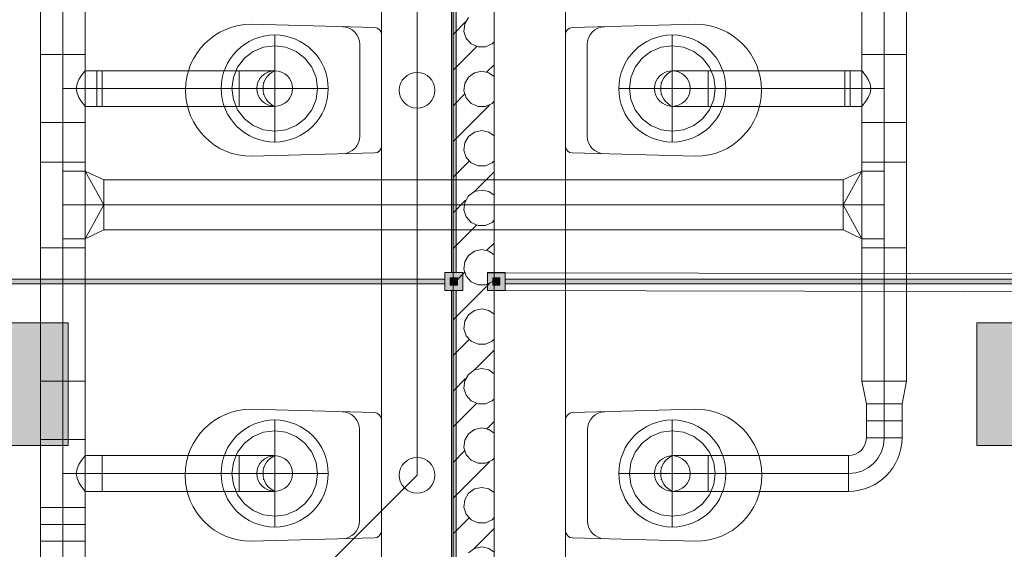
# Model space of a CAD drawing. Header units: metres. Extents: x -79 to 740, y -195 to 69.
# Tile 110 of 200: x 20.42 to 23.18, y 20.59 to 22.08. Entities that reach past the tile are written whole.
import ezdxf
from ezdxf.enums import TextEntityAlignment as Align

# ---------------------------------------------------------------- set-up
doc = ezdxf.new("R2010")
doc.units = ezdxf.units.M
doc.header["$MEASUREMENT"] = 0
doc.linetypes.add('STRICHPUNKT2', pattern=[12.7, 6.35, -3.175, 0, -3.175])
for name, color, linetype in [('70 Entwässerung_Schmutzwasser', 7, 'Continuous'), ('70 Lüftung', 7, 'Continuous'), ('Neubau_00 Schraffuren', 7, 'Continuous'), ('Neubau_10 Wand innen', 7, 'Continuous'), ('Neubau_50 Möblierung', 7, 'Continuous'), ('Neubau_50 Sanitäreinrichtung', 7, 'Continuous'), ('Neubau_80 Raum', 7, 'Continuous')]:
    doc.layers.add(name, color=color, linetype=linetype)
doc.styles.add('ERSTELLTER_STIL_1', font='ARIALN.TTF')
doc.styles.add('ERSTELLTER_STIL_3', font='arial.ttf')

# ---------------------------------------------------------------- blocks, each defined once
blk = doc.blocks.new('WC-Trennwand - freistehend - GSDE[3]_1', base_point=(19.8856, 20.3089))
at = {"layer": 'Neubau_50 Möblierung', "linetype": 'Continuous', "lineweight": 0, "true_color": 0xffffff}
for points in [[(21.6451, 21.3689), (21.6451, 22.3539), (21.6321, 22.3539), (21.6321, 21.3689)], [(21.6136, 21.3189), (21.6636, 21.3189), (21.6636, 21.3689), (21.6136, 21.3689)], [(19.9121, 21.3504), (19.9121, 21.3374), (21.6136, 21.3374), (21.6136, 21.3504)], [(21.6286, 21.3339), (21.6486, 21.3339), (21.6486, 21.3539), (21.6286, 21.3539)], [(21.6451, 20.3339), (21.6451, 21.3189), (21.6321, 21.3189), (21.6321, 20.3339)]]:
    blk.add_hatch(color=7, dxfattribs=at).paths.add_polyline_path(points)
at = {"layer": 'Neubau_50 Möblierung', "color": 8, "linetype": 'Continuous', "lineweight": 18, "flags": 128}
for points in [[(21.6451, 21.3689), (21.6451, 22.3539), (21.6321, 22.3539), (21.6321, 21.3689)], [(21.6136, 21.3189), (21.6136, 21.3689), (21.6636, 21.3689), (21.6636, 21.3189)], [(19.9121, 21.3504), (21.6136, 21.3504), (21.6136, 21.3374), (19.9121, 21.3374)], [(21.6286, 21.3339), (21.6286, 21.3539), (21.6486, 21.3539), (21.6486, 21.3339)], [(21.6451, 20.3339), (21.6451, 21.3189), (21.6321, 21.3189), (21.6321, 20.3339)]]:
    blk.add_lwpolyline(points, close=True, dxfattribs=at)
blk = doc.blocks.new('WC Mädchen_0.39b_46_1', base_point=(35.1695, -12.0819))
at = {"layer": 'Neubau_80 Raum', "linetype": 'Continuous', "lineweight": 0, "true_color": 0x272a1c}
blk.add_hatch(color=250, dxfattribs=at).paths.add_polyline_path([(23.1038, 20.8841), (25.5543, 20.8841), (25.5543, 21.2279), (23.1038, 21.2279)])
at = {"layer": 'Neubau_80 Raum', "color": 7, "linetype": 'Continuous', "lineweight": 9, "flags": 128}
blk.add_lwpolyline([(23.1038, 20.8841), (25.5543, 20.8841), (25.5543, 21.2279), (23.1038, 21.2279)], close=True, dxfattribs=at)
at = {"layer": 'Neubau_80 Raum', "color": 7, "lineweight": 9, "style": 'ERSTELLTER_STIL_3'}
blk.add_attdef('stApartmentId', text='', height=0.175, dxfattribs=at).set_placement((24.329, 21.0645), align=Align.MIDDLE_CENTER)
at = {"layer": 'Neubau_80 Raum', "color": 7, "lineweight": 9}
for tag, height, style, p in [('DUMMY_850', 0.2, 'ERSTELLTER_STIL_1', (36.3867, -10.5422)), ('ROOM_NAME', 0.2, 'ERSTELLTER_STIL_1', (34.0514, -10.6014)), ('ROOM_NUMBER', 0.175, 'ERSTELLTER_STIL_3', (34.2161, -11.1523)), ('measuredNetAreaCode', 0.175, 'ERSTELLTER_STIL_3', (34.2161, -11.6679)), ('perimeterCode', 0.175, 'ERSTELLTER_STIL_3', (34.2161, -12.0116)), ('ceilingHeightCode', 0.175, 'ERSTELLTER_STIL_3', (34.2161, -12.3554)), ('measuredAreaCode', 0.175, 'ERSTELLTER_STIL_3', (34.2161, -12.6991)), ('DUMMY_851', 0.175, 'ERSTELLTER_STIL_3', (35.4127, -12.6991)), ('DUMMY_852', 0.175, 'ERSTELLTER_STIL_3', (34.2161, -13.0429)), ('din277AreaCode', 0.175, 'ERSTELLTER_STIL_3', (35.3593, -13.0429)), ('DUMMY_853', 0.175, 'ERSTELLTER_STIL_3', (34.2161, -13.3866)), ('DUMMY_854', 0.175, 'ERSTELLTER_STIL_3', (35.0255, -13.3866))]:
    blk.add_attdef(tag, text='', height=height, dxfattribs=dict(at, style=style)).set_placement(p, align=Align.TOP_LEFT)
blk = doc.blocks.new('Wand WC 27_2')
at = {"layer": 'Neubau_50 Sanitäreinrichtung', "color": 7, "linetype": 'Continuous', "lineweight": 9}
blk.add_line((-0.1281, -0.0612), (0.1281, -0.0612), dxfattribs=at)
at = {"layer": 'Neubau_50 Sanitäreinrichtung', "color": 7, "linetype": 'Continuous', "lineweight": 9, "flags": 128}
blk.add_lwpolyline([(0.185, -0.365), (0.1757, -0.0196, 0.406228), (0.1559, 0), (-0.1559, 0, 0.406228), (-0.1757, -0.0196), (-0.185, -0.365, 1)], format="xyb", close=True, dxfattribs=at)
at = {"layer": 'Neubau_50 Sanitäreinrichtung', "color": 7, "linetype": 'Continuous', "lineweight": 9}
for centre, start, end in [((-0.1281, -0.1112), 89.9987, 178.4527), ((0.1281, -0.1112), 1.5473, 90.0013)]:
    blk.add_arc(centre, 0.05, start, end, dxfattribs=at)
blk = doc.blocks.new('WC Jungs_0.39a_57_1', base_point=(32.037, -12.0819))
at = {"layer": 'Neubau_80 Raum', "linetype": 'Continuous', "lineweight": 0, "true_color": 0x272a1c}
blk.add_hatch(color=250, dxfattribs=at).paths.add_polyline_path([(18.4545, 20.8841), (20.5581, 20.8841), (20.5581, 21.2279), (18.4545, 21.2279)])
at = {"layer": 'Neubau_80 Raum', "color": 7, "linetype": 'Continuous', "lineweight": 9, "flags": 128}
blk.add_lwpolyline([(18.4545, 20.8841), (20.5581, 20.8841), (20.5581, 21.2279), (18.4545, 21.2279)], close=True, dxfattribs=at)
at = {"layer": 'Neubau_80 Raum', "color": 7, "lineweight": 9, "style": 'ERSTELLTER_STIL_3'}
blk.add_attdef('stApartmentId', text='', height=0.175, dxfattribs=at).set_placement((19.5063, 21.0407), align=Align.MIDDLE_CENTER)
at = {"layer": 'Neubau_80 Raum', "color": 7, "lineweight": 9}
for tag, height, style, p in [('DUMMY_850', 0.2, 'ERSTELLTER_STIL_1', (33.5867, -10.5422)), ('ROOM_NAME', 0.2, 'ERSTELLTER_STIL_1', (31.2514, -10.6014)), ('ROOM_NUMBER', 0.175, 'ERSTELLTER_STIL_3', (31.4161, -11.1523)), ('measuredNetAreaCode', 0.175, 'ERSTELLTER_STIL_3', (31.4161, -11.6679)), ('perimeterCode', 0.175, 'ERSTELLTER_STIL_3', (31.4161, -12.0116)), ('ceilingHeightCode', 0.175, 'ERSTELLTER_STIL_3', (31.4161, -12.3554)), ('measuredAreaCode', 0.175, 'ERSTELLTER_STIL_3', (31.4161, -12.6991)), ('DUMMY_851_0', 0.175, 'ERSTELLTER_STIL_3', (33.3469, -12.6991)), ('DUMMY_852', 0.175, 'ERSTELLTER_STIL_3', (31.4161, -13.0429)), ('DUMMY_851_1', 0.175, 'ERSTELLTER_STIL_3', (33.3469, -13.0429)), ('DUMMY_853', 0.175, 'ERSTELLTER_STIL_3', (31.4161, -13.3866)), ('DUMMY_851_2', 0.175, 'ERSTELLTER_STIL_3', (33.3469, -13.3866))]:
    blk.add_attdef(tag, text='', height=height, dxfattribs=dict(at, style=style)).set_placement(p, align=Align.TOP_LEFT)
blk = doc.blocks.new('*X630')
at = {"layer": 'Neubau_10 Wand innen', "color": 8, "linetype": 'Continuous', "lineweight": 9}
for p, q in [((21.6795, 22.0835), (21.6691, 22.0655)), ((21.6363, 22.0363), (21.6715, 22.0715)), ((21.6691, 22.0655), (21.6669, 22.0448)), ((21.6669, 22.0448), (21.6734, 22.025)), ((21.6734, 22.025), (21.6873, 22.0095)), ((21.6363, 21.9363), (21.7, 22)), ((21.6873, 22.0095), (21.7063, 22.0011)), ((21.7, 22), (21.7022, 22.0022)), ((21.7063, 22.0011), (21.7271, 22.0011)), ((21.7271, 22.0011), (21.7461, 22.0095)), ((21.7461, 22.0095), (21.7513, 22.0153)), ((21.7312, 21.9312), (21.7513, 21.9513)), ((21.6795, 21.9168), (21.6691, 21.8988)), ((21.6963, 21.929), (21.6795, 21.9168)), ((21.7167, 21.9333), (21.6963, 21.929)), ((21.737, 21.929), (21.7167, 21.9333)), ((21.7513, 21.9187), (21.737, 21.929)), ((21.6691, 21.8988), (21.6669, 21.8781)), ((21.6363, 21.8363), (21.6688, 21.8688)), ((21.6669, 21.8781), (21.6734, 21.8583)), ((21.6734, 21.8583), (21.6873, 21.8429)), ((21.6363, 21.7363), (21.7382, 21.8382)), ((21.6873, 21.8429), (21.7063, 21.8344)), ((21.7063, 21.8344), (21.7271, 21.8344)), ((21.7271, 21.8344), (21.7461, 21.8429)), ((21.7461, 21.8429), (21.7513, 21.8487)), ((21.6795, 21.7501), (21.6691, 21.7321)), ((21.6963, 21.7623), (21.6795, 21.7501)), ((21.7167, 21.7667), (21.6963, 21.7623)), ((21.737, 21.7623), (21.7167, 21.7667)), ((21.7513, 21.752), (21.737, 21.7623)), ((21.6691, 21.7321), (21.6669, 21.7114)), ((21.6669, 21.7114), (21.6734, 21.6917)), ((21.6734, 21.6917), (21.6873, 21.6762)), ((21.6363, 21.6363), (21.6813, 21.6813)), ((21.6873, 21.6762), (21.7063, 21.6678)), ((21.7063, 21.6678), (21.7271, 21.6678)), ((21.7271, 21.6678), (21.7461, 21.6762)), ((21.7461, 21.6762), (21.7513, 21.682)), ((21.6951, 21.5951), (21.7513, 21.6513)), ((21.6795, 21.5835), (21.6691, 21.5655)), ((21.6963, 21.5957), (21.6795, 21.5835)), ((21.7167, 21.6), (21.6963, 21.5957)), ((21.737, 21.5957), (21.7167, 21.6)), ((21.7513, 21.5853), (21.737, 21.5957)), ((21.6363, 21.5363), (21.6715, 21.5715)), ((21.6691, 21.5655), (21.6669, 21.5448)), ((21.6669, 21.5448), (21.6734, 21.525)), ((21.6734, 21.525), (21.6873, 21.5095)), ((21.6363, 21.4363), (21.7, 21.5)), ((21.6873, 21.5095), (21.7063, 21.5011)), ((21.7, 21.5), (21.7022, 21.5022)), ((21.7063, 21.5011), (21.7271, 21.5011)), ((21.7271, 21.5011), (21.7461, 21.5095)), ((21.7461, 21.5095), (21.7513, 21.5153)), ((21.7312, 21.4312), (21.7513, 21.4513)), ((21.6795, 21.4168), (21.6691, 21.3988)), ((21.6963, 21.429), (21.6795, 21.4168)), ((21.7167, 21.4333), (21.6963, 21.429)), ((21.737, 21.429), (21.7167, 21.4333)), ((21.7513, 21.4187), (21.737, 21.429)), ((21.6691, 21.3988), (21.6669, 21.3781)), ((21.6363, 21.3363), (21.6688, 21.3688)), ((21.6669, 21.3781), (21.6734, 21.3583)), ((21.6734, 21.3583), (21.6873, 21.3429)), ((21.6363, 21.2363), (21.7382, 21.3382)), ((21.6873, 21.3429), (21.7063, 21.3344)), ((21.7063, 21.3344), (21.7271, 21.3344)), ((21.7271, 21.3344), (21.7461, 21.3429)), ((21.7461, 21.3429), (21.7513, 21.3487)), ((21.6795, 21.2501), (21.6691, 21.2321)), ((21.6963, 21.2623), (21.6795, 21.2501)), ((21.7167, 21.2667), (21.6963, 21.2623)), ((21.737, 21.2623), (21.7167, 21.2667)), ((21.7513, 21.252), (21.737, 21.2623)), ((21.6691, 21.2321), (21.6669, 21.2114)), ((21.6669, 21.2114), (21.6734, 21.1917)), ((21.6363, 21.1363), (21.6813, 21.1813)), ((21.6734, 21.1917), (21.6873, 21.1762)), ((21.6873, 21.1762), (21.7063, 21.1678)), ((21.7063, 21.1678), (21.7271, 21.1678)), ((21.7271, 21.1678), (21.7461, 21.1762)), ((21.7461, 21.1762), (21.7513, 21.182)), ((21.6951, 21.0951), (21.7513, 21.1513)), ((21.6795, 21.0835), (21.6691, 21.0655)), ((21.6963, 21.0957), (21.6795, 21.0835)), ((21.7167, 21.1), (21.6963, 21.0957)), ((21.737, 21.0957), (21.7167, 21.1)), ((21.7513, 21.0853), (21.737, 21.0957)), ((21.6363, 21.0363), (21.6715, 21.0715)), ((21.6691, 21.0655), (21.6669, 21.0448)), ((21.6669, 21.0448), (21.6734, 21.025)), ((21.6363, 20.9363), (21.7, 21)), ((21.6734, 21.025), (21.6873, 21.0095)), ((21.6873, 21.0095), (21.7063, 21.0011)), ((21.7, 21), (21.7022, 21.0022)), ((21.7063, 21.0011), (21.7271, 21.0011)), ((21.7271, 21.0011), (21.7461, 21.0095)), ((21.7461, 21.0095), (21.7513, 21.0153)), ((21.7312, 20.9312), (21.7513, 20.9513)), ((21.6795, 20.9168), (21.6691, 20.8988)), ((21.6963, 20.929), (21.6795, 20.9168)), ((21.7167, 20.9333), (21.6963, 20.929)), ((21.737, 20.929), (21.7167, 20.9333)), ((21.7513, 20.9187), (21.737, 20.929)), ((21.6691, 20.8988), (21.6669, 20.8781)), ((21.6363, 20.8363), (21.6688, 20.8688)), ((21.6669, 20.8781), (21.6734, 20.8583)), ((21.6363, 20.7363), (21.7382, 20.8382)), ((21.6734, 20.8583), (21.6873, 20.8429)), ((21.6873, 20.8429), (21.7063, 20.8344)), ((21.7063, 20.8344), (21.7271, 20.8344)), ((21.7271, 20.8344), (21.7461, 20.8429)), ((21.7461, 20.8429), (21.7513, 20.8487)), ((21.6963, 20.7623), (21.6795, 20.7501)), ((21.7167, 20.7667), (21.6963, 20.7623)), ((21.737, 20.7623), (21.7167, 20.7667)), ((21.7513, 20.752), (21.737, 20.7623)), ((21.6691, 20.7321), (21.6669, 20.7114)), ((21.6795, 20.7501), (21.6691, 20.7321)), ((21.6669, 20.7114), (21.6734, 20.6917)), ((21.6363, 20.6363), (21.6813, 20.6813)), ((21.6734, 20.6917), (21.6873, 20.6762)), ((21.6873, 20.6762), (21.7063, 20.6678)), ((21.7063, 20.6678), (21.7271, 20.6678)), ((21.7271, 20.6678), (21.7461, 20.6762)), ((21.7461, 20.6762), (21.7513, 20.682)), ((21.6951, 20.5951), (21.7513, 20.6513)), ((21.6963, 20.5957), (21.6795, 20.5835)), ((21.7167, 20.6), (21.6963, 20.5957)), ((21.737, 20.5957), (21.7167, 20.6)), ((21.7513, 20.5853), (21.737, 20.5957))]:
    blk.add_line(p, q, dxfattribs=at)
blk = doc.blocks.new('WC-Trennwand - Nische - GSDE[275]_1', base_point=(23.5106, 20.3089))
at = {"layer": 'Neubau_50 Möblierung', "linetype": 'Continuous', "lineweight": 0, "true_color": 0xffffff}
for points in [[(21.7826, 21.3189), (21.7826, 21.3689), (21.7326, 21.3689), (21.7326, 21.3189)], [(21.7676, 21.3339), (21.7676, 21.3539), (21.7476, 21.3539), (21.7476, 21.3339)], [(23.4841, 21.3504), (21.7826, 21.3504), (21.7826, 21.3374), (23.4841, 21.3374)]]:
    blk.add_hatch(color=7, dxfattribs=at).paths.add_polyline_path(points)
at = {"layer": 'Neubau_50 Möblierung', "color": 8, "linetype": 'Continuous', "lineweight": 18, "flags": 128}
for points in [[(21.7826, 21.3189), (21.7826, 21.3689), (21.7326, 21.3689), (21.7326, 21.3189)], [(21.7676, 21.3339), (21.7676, 21.3539), (21.7476, 21.3539), (21.7476, 21.3339)], [(23.4841, 21.3504), (21.7826, 21.3504), (21.7826, 21.3374), (23.4841, 21.3374)]]:
    blk.add_lwpolyline(points, close=True, dxfattribs=at)

msp = doc.modelspace()

# ---------------------------------------------------------------- linework, layer by layer
at = {"layer": '70 Entwässerung_Schmutzwasser', "color": 34, "linetype": 'Continuous', "lineweight": 18, "true_color": 0xa85100}
for p, q in [((21.5355, 20.8006), (21.5355, 24.3227)), ((20.9371, 20.2022), (21.5355, 20.8006))]:
    msp.add_line(p, q, dxfattribs=at)
for centre in [(21.5355, 21.8796), (21.5355, 20.8006)]:
    msp.add_circle(centre, 0.05, dxfattribs=at)
at = {"layer": '70 Lüftung', "color": 2, "linetype": 'Continuous', "lineweight": 18}
for p, q in [((20.4804, 22.8216), (20.4804, 21.9796)), ((20.6054, 21.9796), (20.6054, 22.8216)), ((22.7821, 22.4275), (22.7821, 21.9796)), ((22.9071, 21.9796), (22.9071, 22.4275)), ((20.4804, 21.9796), (20.4804, 21.7896)), ((20.517, 21.9796), (20.4804, 21.9796)), ((20.4804, 21.9796), (20.517, 21.9796)), ((20.5688, 21.9796), (20.517, 21.9796)), ((20.517, 21.9796), (20.5688, 21.9796)), ((20.6054, 21.9796), (20.5688, 21.9796)), ((20.5688, 21.9796), (20.6054, 21.9796)), ((20.6054, 21.7896), (20.6054, 21.9796)), ((22.7821, 21.9796), (22.7821, 21.7896)), ((22.8187, 21.9796), (22.7821, 21.9796)), ((22.8187, 21.9796), (22.7821, 21.9796)), ((22.8705, 21.9796), (22.8187, 21.9796)), ((22.8705, 21.9796), (22.8187, 21.9796)), ((22.9071, 21.9796), (22.8705, 21.9796)), ((22.9071, 21.9796), (22.8705, 21.9796)), ((22.9071, 21.7896), (22.9071, 21.9796)), ((20.5826, 21.8975), (20.588, 21.9096)), ((20.588, 21.9096), (20.5944, 21.9199)), ((20.5944, 21.9199), (20.6002, 21.9279)), ((20.6002, 21.9279), (20.604, 21.9329)), ((20.604, 21.9329), (20.6054, 21.9346)), ((20.6054, 21.9346), (20.6529, 21.9346)), ((21.0366, 21.9346), (20.6379, 21.9346)), ((20.6379, 21.9346), (20.6379, 21.9053)), ((20.6529, 21.9329), (20.6529, 21.9346)), ((20.6529, 21.9279), (20.6529, 21.9329)), ((20.6529, 21.9199), (20.6529, 21.9279)), ((20.6529, 21.9096), (20.6529, 21.9199)), ((20.6529, 21.8975), (20.6529, 21.9096)), ((21.0366, 21.8346), (21.0366, 21.9346)), ((21.0366, 21.9346), (21.0625, 21.9346)), ((21.0366, 21.9346), (21.0366, 21.9053)), ((21.0625, 21.9346), (21.0866, 21.9346)), ((21.0866, 21.9346), (21.1073, 21.9346)), ((21.1073, 21.9346), (21.1232, 21.9346)), ((21.1232, 21.9346), (21.1332, 21.9346)), ((21.1332, 21.9346), (21.1366, 21.9346)), ((22.2543, 21.9346), (22.2509, 21.9346)), ((22.2643, 21.9346), (22.2543, 21.9346)), ((22.2802, 21.9346), (22.2643, 21.9346)), ((22.3009, 21.9346), (22.2802, 21.9346)), ((22.325, 21.9346), (22.3009, 21.9346)), ((22.3509, 21.9346), (22.325, 21.9346)), ((22.3509, 21.8346), (22.3509, 21.9346)), ((22.7496, 21.9346), (22.3509, 21.9346)), ((22.3509, 21.9053), (22.3509, 21.9346)), ((22.7346, 21.9329), (22.7346, 21.9346)), ((22.7346, 21.9346), (22.7821, 21.9346)), ((22.7346, 21.9279), (22.7346, 21.9329)), ((22.7346, 21.9199), (22.7346, 21.9279)), ((22.7346, 21.9096), (22.7346, 21.9199)), ((22.7346, 21.8975), (22.7346, 21.9096)), ((22.7496, 21.9053), (22.7496, 21.9346)), ((22.7835, 21.9329), (22.7821, 21.9346)), ((22.7873, 21.9279), (22.7835, 21.9329)), ((22.7931, 21.9199), (22.7873, 21.9279)), ((22.7996, 21.9096), (22.7931, 21.9199)), ((22.805, 21.8975), (22.7996, 21.9096)), ((20.5804, 21.8846), (20.5826, 21.8975)), ((20.5826, 21.8716), (20.5804, 21.8846)), ((20.6379, 21.9053), (20.6379, 21.8639)), ((20.6529, 21.8846), (20.6529, 21.8975)), ((20.6529, 21.8716), (20.6529, 21.8846)), ((21.0366, 21.9053), (21.0366, 21.8639)), ((21.1045, 21.9012), (21.1067, 21.9012)), ((22.2188, 21.9012), (22.221, 21.9012)), ((22.3509, 21.8639), (22.3509, 21.9053)), ((22.7346, 21.8846), (22.7346, 21.8975)), ((22.7346, 21.8716), (22.7346, 21.8846)), ((22.7496, 21.8639), (22.7496, 21.9053)), ((22.8071, 21.8846), (22.805, 21.8975)), ((22.805, 21.8716), (22.8071, 21.8846)), ((20.588, 21.8596), (20.5826, 21.8716)), ((20.5944, 21.8492), (20.588, 21.8596)), ((20.6379, 21.8639), (20.6379, 21.8346)), ((20.6529, 21.8596), (20.6529, 21.8716)), ((20.6529, 21.8492), (20.6529, 21.8596)), ((21.0366, 21.8639), (21.0366, 21.8346)), ((21.1045, 21.8679), (21.1067, 21.8679)), ((22.2188, 21.8679), (22.221, 21.8679)), ((22.3509, 21.8346), (22.3509, 21.8639)), ((22.7346, 21.8596), (22.7346, 21.8716)), ((22.7346, 21.8492), (22.7346, 21.8596)), ((22.7496, 21.8346), (22.7496, 21.8639)), ((22.7931, 21.8492), (22.7996, 21.8596)), ((22.7996, 21.8596), (22.805, 21.8716)), ((20.6002, 21.8413), (20.5944, 21.8492)), ((20.604, 21.8363), (20.6002, 21.8413)), ((20.6054, 21.8346), (20.604, 21.8363)), ((20.6054, 21.8346), (20.6529, 21.8346)), ((20.6379, 21.8346), (21.0366, 21.8346)), ((20.6529, 21.8413), (20.6529, 21.8492)), ((20.6529, 21.8363), (20.6529, 21.8413)), ((20.6529, 21.8346), (20.6529, 21.8363)), ((21.0366, 21.8346), (21.0625, 21.8346)), ((21.0625, 21.8346), (21.0866, 21.8346)), ((21.0866, 21.8346), (21.1073, 21.8346)), ((21.1073, 21.8346), (21.1232, 21.8346)), ((21.1232, 21.8346), (21.1332, 21.8346)), ((21.1332, 21.8346), (21.1366, 21.8346)), ((22.2543, 21.8346), (22.2509, 21.8346)), ((22.2643, 21.8346), (22.2543, 21.8346)), ((22.2802, 21.8346), (22.2643, 21.8346)), ((22.3009, 21.8346), (22.2802, 21.8346)), ((22.325, 21.8346), (22.3009, 21.8346)), ((22.3509, 21.8346), (22.325, 21.8346)), ((22.3509, 21.8346), (22.7496, 21.8346)), ((22.7346, 21.8413), (22.7346, 21.8492)), ((22.7346, 21.8363), (22.7346, 21.8413)), ((22.7346, 21.8346), (22.7346, 21.8363)), ((22.7346, 21.8346), (22.7821, 21.8346)), ((22.7821, 21.8346), (22.7835, 21.8363)), ((22.7835, 21.8363), (22.7873, 21.8413)), ((22.7873, 21.8413), (22.7931, 21.8492)), ((20.517, 21.7896), (20.4804, 21.7896)), ((20.4804, 21.7896), (20.4804, 21.6782)), ((20.517, 21.7896), (20.4804, 21.7896)), ((20.5688, 21.7896), (20.517, 21.7896)), ((20.5688, 21.7896), (20.517, 21.7896)), ((20.6054, 21.7896), (20.5688, 21.7896)), ((20.6054, 21.7896), (20.5688, 21.7896)), ((20.6054, 21.6782), (20.6054, 21.7896)), ((22.8187, 21.7896), (22.7821, 21.7896)), ((22.7821, 21.7896), (22.7821, 21.6782)), ((22.8187, 21.7896), (22.7821, 21.7896)), ((22.8705, 21.7896), (22.8187, 21.7896)), ((22.8705, 21.7896), (22.8187, 21.7896)), ((22.9071, 21.7896), (22.8705, 21.7896)), ((22.9071, 21.7896), (22.8705, 21.7896)), ((22.9071, 21.6782), (22.9071, 21.7896)), ((20.4804, 21.6782), (20.4804, 21.4382)), ((20.517, 21.6782), (20.4804, 21.6782)), ((20.517, 21.6782), (20.4804, 21.6782)), ((20.5688, 21.6782), (20.517, 21.6782)), ((20.5688, 21.6782), (20.517, 21.6782)), ((20.6054, 21.6782), (20.5688, 21.6782)), ((20.6054, 21.6782), (20.5688, 21.6782)), ((20.6054, 21.4382), (20.6054, 21.6782)), ((22.7821, 21.6782), (22.7821, 21.4382)), ((22.8187, 21.6782), (22.7821, 21.6782)), ((22.8187, 21.6782), (22.7821, 21.6782)), ((22.8705, 21.6782), (22.8187, 21.6782)), ((22.8705, 21.6782), (22.8187, 21.6782)), ((22.9071, 21.6782), (22.8705, 21.6782)), ((22.9071, 21.6782), (22.8705, 21.6782)), ((22.9071, 21.4382), (22.9071, 21.6782)), ((20.5429, 21.6532), (20.5429, 21.4632)), ((20.5429, 21.6532), (20.6054, 21.6532)), ((20.5429, 21.6532), (20.5591, 21.6532)), ((20.5591, 21.6532), (20.5741, 21.6532)), ((20.5741, 21.6532), (20.5871, 21.6532)), ((20.5871, 21.6532), (20.597, 21.6532)), ((20.597, 21.6532), (20.6033, 21.6532)), ((20.6033, 21.6532), (20.6054, 21.6532)), ((20.6579, 21.6282), (20.6054, 21.6532)), ((20.6579, 21.5582), (20.6054, 21.6532)), ((20.6054, 21.6532), (20.6054, 21.4632)), ((22.7296, 21.6282), (22.7821, 21.6532)), ((22.7296, 21.5582), (22.7821, 21.6532)), ((22.7821, 21.6532), (22.7821, 21.4632)), ((22.8446, 21.6532), (22.7821, 21.6532)), ((22.7843, 21.6532), (22.7821, 21.6532)), ((22.7905, 21.6532), (22.7843, 21.6532)), ((22.8004, 21.6532), (22.7905, 21.6532)), ((22.8134, 21.6532), (22.8004, 21.6532)), ((22.8285, 21.6532), (22.8134, 21.6532)), ((22.8446, 21.6532), (22.8285, 21.6532)), ((22.8446, 21.6532), (22.8446, 21.4632)), ((20.6579, 21.6188), (20.6579, 21.6282)), ((22.7296, 21.6282), (20.6579, 21.6282)), ((20.6579, 21.6282), (20.6579, 21.5872)), ((20.6579, 21.6188), (20.6579, 21.5932)), ((22.7296, 21.6188), (22.7296, 21.6282)), ((22.7296, 21.6282), (22.7296, 21.5872)), ((22.7296, 21.6188), (22.7296, 21.5932)), ((20.6579, 21.5932), (20.6579, 21.5582)), ((20.6579, 21.5872), (20.6579, 21.5292)), ((22.7296, 21.5932), (22.7296, 21.5582)), ((22.7296, 21.5872), (22.7296, 21.5292)), ((20.6579, 21.5582), (20.6054, 21.4632)), ((20.6579, 21.5582), (20.6579, 21.5232)), ((22.7296, 21.5582), (22.7821, 21.4632)), ((22.7296, 21.5582), (22.7296, 21.5232)), ((20.6579, 21.5292), (20.6579, 21.4882)), ((20.6579, 21.5232), (20.6579, 21.4976)), ((22.7296, 21.5292), (22.7296, 21.4882)), ((22.7296, 21.5232), (22.7296, 21.4976)), ((20.6579, 21.4976), (20.6579, 21.4882)), ((22.7296, 21.4976), (22.7296, 21.4882)), ((20.6579, 21.4882), (20.6054, 21.4632)), ((20.6579, 21.4882), (22.7296, 21.4882)), ((22.7296, 21.4882), (22.7821, 21.4632)), ((20.5429, 21.4632), (20.6054, 21.4632)), ((20.5429, 21.4632), (20.5591, 21.4632)), ((20.5591, 21.4632), (20.5741, 21.4632)), ((20.5741, 21.4632), (20.5871, 21.4632)), ((20.5871, 21.4632), (20.597, 21.4632)), ((20.597, 21.4632), (20.6033, 21.4632)), ((20.6033, 21.4632), (20.6054, 21.4632)), ((22.8446, 21.4632), (22.7821, 21.4632)), ((22.7843, 21.4632), (22.7821, 21.4632)), ((22.7905, 21.4632), (22.7843, 21.4632)), ((22.8004, 21.4632), (22.7905, 21.4632)), ((22.8134, 21.4632), (22.8004, 21.4632)), ((22.8285, 21.4632), (22.8134, 21.4632)), ((22.8446, 21.4632), (22.8285, 21.4632)), ((20.517, 21.4382), (20.4804, 21.4382)), ((20.4804, 21.4382), (20.4804, 21.0646)), ((20.517, 21.4382), (20.4804, 21.4382)), ((20.5688, 21.4382), (20.517, 21.4382)), ((20.5688, 21.4382), (20.517, 21.4382)), ((20.6054, 21.4382), (20.5688, 21.4382)), ((20.6054, 21.4382), (20.5688, 21.4382)), ((20.6054, 21.0646), (20.6054, 21.4382)), ((22.8187, 21.4382), (22.7821, 21.4382)), ((22.7821, 21.4382), (22.7821, 21.0646)), ((22.8187, 21.4382), (22.7821, 21.4382)), ((22.8705, 21.4382), (22.8187, 21.4382)), ((22.8705, 21.4382), (22.8187, 21.4382)), ((22.9071, 21.4382), (22.8705, 21.4382)), ((22.9071, 21.4382), (22.8705, 21.4382)), ((22.9071, 21.0646), (22.9071, 21.4382)), ((20.4804, 21.0646), (20.4804, 20.9006)), ((20.517, 21.0646), (20.4804, 21.0646)), ((20.517, 21.0646), (20.4804, 21.0646)), ((20.5688, 21.0646), (20.517, 21.0646)), ((20.5688, 21.0646), (20.517, 21.0646)), ((20.6054, 21.0646), (20.5688, 21.0646)), ((20.6054, 21.0646), (20.5688, 21.0646)), ((20.6054, 20.9006), (20.6054, 21.0646)), ((22.7821, 21.0646), (22.9071, 21.0646)), ((22.7946, 21.0006), (22.7821, 21.0646)), ((22.8187, 21.0646), (22.7821, 21.0646)), ((22.8705, 21.0646), (22.8187, 21.0646)), ((22.9071, 21.0646), (22.8705, 21.0646)), ((22.8946, 21.0006), (22.9071, 21.0646)), ((22.7946, 21.0006), (22.7946, 20.9056)), ((22.7946, 21.0006), (22.8239, 21.0006)), ((22.7946, 21.0006), (22.8946, 21.0006)), ((22.8239, 21.0006), (22.8653, 21.0006)), ((22.8653, 21.0006), (22.8946, 21.0006)), ((22.8946, 20.9056), (22.8946, 21.0006)), ((22.8946, 20.9531), (22.7946, 20.9531)), ((20.4804, 20.9006), (20.4804, 20.7106)), ((20.4804, 20.9006), (20.517, 20.9006)), ((20.517, 20.9006), (20.4804, 20.9006)), ((20.517, 20.9006), (20.5688, 20.9006)), ((20.5688, 20.9006), (20.517, 20.9006)), ((20.5688, 20.9006), (20.6054, 20.9006)), ((20.6054, 20.9006), (20.5688, 20.9006)), ((20.6054, 20.7106), (20.6054, 20.9006)), ((22.7946, 20.9056), (22.8946, 20.9056)), ((22.7946, 20.9056), (22.8239, 20.9056)), ((22.8239, 20.9056), (22.8653, 20.9056)), ((22.8653, 20.9056), (22.8946, 20.9056)), ((20.5944, 20.841), (20.588, 20.8306)), ((20.6002, 20.8489), (20.5944, 20.841)), ((20.604, 20.8539), (20.6002, 20.8489)), ((20.6054, 20.8556), (20.604, 20.8539)), ((20.6054, 20.8556), (20.6529, 20.8556)), ((20.6529, 20.8556), (20.6529, 20.8539)), ((21.0366, 20.8556), (20.6529, 20.8556)), ((20.6529, 20.8556), (20.6529, 20.8263)), ((20.6529, 20.8539), (20.6529, 20.8489)), ((20.6529, 20.8489), (20.6529, 20.841)), ((20.6529, 20.841), (20.6529, 20.8306)), ((21.0366, 20.7556), (21.0366, 20.8556)), ((21.0366, 20.8556), (21.0625, 20.8556)), ((21.0366, 20.8556), (21.0366, 20.8263)), ((21.0625, 20.8556), (21.0866, 20.8556)), ((21.0866, 20.8556), (21.1073, 20.8556)), ((21.1073, 20.8556), (21.1232, 20.8556)), ((21.1232, 20.8556), (21.1332, 20.8556)), ((21.1332, 20.8556), (21.1366, 20.8556)), ((22.2543, 20.8556), (22.2509, 20.8556)), ((22.2643, 20.8556), (22.2543, 20.8556)), ((22.2802, 20.8556), (22.2643, 20.8556)), ((22.3009, 20.8556), (22.2802, 20.8556)), ((22.325, 20.8556), (22.3009, 20.8556)), ((22.3509, 20.8556), (22.325, 20.8556)), ((22.3509, 20.7556), (22.3509, 20.8556)), ((22.7446, 20.8556), (22.3509, 20.8556)), ((22.3509, 20.8556), (22.3509, 20.8263)), ((22.7446, 20.8556), (22.7446, 20.7556)), ((22.7446, 20.8556), (22.7446, 20.8263)), ((20.5826, 20.8186), (20.5804, 20.8056)), ((20.5804, 20.8056), (20.5826, 20.7927)), ((20.588, 20.8306), (20.5826, 20.8186)), ((20.6529, 20.8306), (20.6529, 20.8186)), ((20.6529, 20.8263), (20.6529, 20.7849)), ((20.6529, 20.8186), (20.6529, 20.8056)), ((20.6529, 20.8056), (20.6529, 20.7927)), ((21.0366, 20.8263), (21.0366, 20.7849)), ((21.1045, 20.8223), (21.1067, 20.8223)), ((22.2188, 20.8223), (22.221, 20.8223)), ((22.3509, 20.8263), (22.3509, 20.7849)), ((22.7446, 20.8263), (22.7446, 20.7849)), ((20.5826, 20.7927), (20.588, 20.7806)), ((20.588, 20.7806), (20.5944, 20.7703)), ((20.6529, 20.7927), (20.6529, 20.7806)), ((20.6529, 20.7849), (20.6529, 20.7556)), ((20.6529, 20.7806), (20.6529, 20.7703)), ((21.0366, 20.7849), (21.0366, 20.7556)), ((21.1045, 20.789), (21.1067, 20.789)), ((22.2188, 20.789), (22.221, 20.789)), ((22.3509, 20.7849), (22.3509, 20.7556)), ((22.7446, 20.7849), (22.7446, 20.7556)), ((20.5944, 20.7703), (20.6002, 20.7623)), ((20.6002, 20.7623), (20.604, 20.7573)), ((20.604, 20.7573), (20.6054, 20.7556)), ((20.6054, 20.7556), (20.6529, 20.7556)), ((20.6529, 20.7703), (20.6529, 20.7623)), ((20.6529, 20.7623), (20.6529, 20.7573)), ((20.6529, 20.7573), (20.6529, 20.7556)), ((20.6529, 20.7556), (21.0366, 20.7556)), ((21.0366, 20.7556), (21.0625, 20.7556)), ((21.0625, 20.7556), (21.0866, 20.7556)), ((21.0866, 20.7556), (21.1073, 20.7556)), ((21.1073, 20.7556), (21.1232, 20.7556)), ((21.1232, 20.7556), (21.1332, 20.7556)), ((21.1332, 20.7556), (21.1366, 20.7556)), ((22.2543, 20.7556), (22.2509, 20.7556)), ((22.2643, 20.7556), (22.2543, 20.7556)), ((22.2802, 20.7556), (22.2643, 20.7556)), ((22.3009, 20.7556), (22.2802, 20.7556)), ((22.325, 20.7556), (22.3009, 20.7556)), ((22.3509, 20.7556), (22.325, 20.7556)), ((22.3509, 20.7556), (22.7446, 20.7556)), ((20.4804, 20.7106), (20.517, 20.7106)), ((20.4804, 20.7106), (20.4804, 20.6156)), ((20.517, 20.7106), (20.4804, 20.7106)), ((20.517, 20.7106), (20.5688, 20.7106)), ((20.5688, 20.7106), (20.517, 20.7106)), ((20.5688, 20.7106), (20.6054, 20.7106)), ((20.6054, 20.7106), (20.5688, 20.7106)), ((20.6054, 20.6156), (20.6054, 20.7106)), ((20.6054, 20.6631), (20.4804, 20.6631)), ((20.4804, 20.6156), (20.4804, 20.4006)), ((20.517, 20.6156), (20.4804, 20.6156)), ((20.517, 20.6156), (20.4804, 20.6156)), ((20.5688, 20.6156), (20.517, 20.6156)), ((20.5688, 20.6156), (20.517, 20.6156)), ((20.6054, 20.6156), (20.5688, 20.6156)), ((20.6054, 20.6156), (20.5688, 20.6156)), ((20.6054, 20.4006), (20.6054, 20.6156))]:
    msp.add_line(p, q, dxfattribs=at)
at = {"layer": '70 Lüftung', "color": 2, "linetype": 'STRICHPUNKT2', "lineweight": 18}
for p, q in [((20.5429, 22.8216), (20.5429, 21.9796)), ((22.8446, 21.9796), (22.8446, 22.4275)), ((20.5429, 21.9796), (20.5429, 21.7896)), ((22.8446, 21.9796), (22.8446, 21.7896)), ((20.5429, 21.8846), (20.6529, 21.8846)), ((21.0366, 21.8846), (20.6379, 21.8846)), ((21.0366, 21.8846), (21.1366, 21.8846)), ((22.3509, 21.8846), (22.2509, 21.8846)), ((22.3509, 21.8846), (22.7496, 21.8846)), ((22.8446, 21.8846), (22.7346, 21.8846)), ((20.5429, 21.6782), (20.5429, 21.7896)), ((22.8446, 21.6782), (22.8446, 21.7896)), ((20.5429, 21.6782), (20.5429, 21.4382)), ((22.8446, 21.6782), (22.8446, 21.4382)), ((20.5429, 21.5582), (20.6579, 21.5582)), ((22.7296, 21.5582), (20.6579, 21.5582)), ((22.8446, 21.5582), (22.7296, 21.5582)), ((20.5429, 21.0646), (20.5429, 21.4382)), ((22.8446, 21.0646), (22.8446, 21.4382)), ((20.5429, 20.9006), (20.5429, 21.0646)), ((22.8446, 21.0006), (22.8446, 21.0646)), ((22.8446, 20.9056), (22.8446, 21.0006)), ((20.5429, 20.7106), (20.5429, 20.9006)), ((20.5429, 20.8056), (20.6529, 20.8056)), ((21.0366, 20.8056), (20.6529, 20.8056)), ((21.0366, 20.8056), (21.1366, 20.8056)), ((22.3509, 20.8056), (22.2509, 20.8056)), ((22.7446, 20.8056), (22.3509, 20.8056)), ((20.5429, 20.7106), (20.5429, 20.6156)), ((20.5429, 20.6156), (20.5429, 20.4006))]:
    msp.add_line(p, q, dxfattribs=at)
at = {"layer": '70 Lüftung', "color": 253, "linetype": 'STRICHPUNKT2', "lineweight": 18, "true_color": 0xaaaaaa}
for p, q in [((21.1366, 22.0346), (21.1366, 21.7346)), ((22.2509, 22.0346), (22.2509, 21.7346)), ((21.2866, 21.8846), (20.9866, 21.8846)), ((22.1009, 21.8846), (22.4009, 21.8846)), ((21.1366, 20.9556), (21.1366, 20.6556)), ((22.2509, 20.9556), (22.2509, 20.6556)), ((21.2866, 20.8056), (20.9866, 20.8056)), ((22.1009, 20.8056), (22.4009, 20.8056))]:
    msp.add_line(p, q, dxfattribs=at)
at = {"layer": '70 Lüftung', "color": 253, "linetype": 'Continuous', "lineweight": 18, "true_color": 0xaaaaaa}
for p, q in [((21.1055, 22.0005), (21.0766, 21.9885)), ((21.1366, 22.0046), (21.1055, 22.0005)), ((21.1677, 22.0005), (21.1366, 22.0046)), ((21.1966, 21.9885), (21.1677, 22.0005)), ((22.1909, 21.9885), (22.2199, 22.0005)), ((22.2199, 22.0005), (22.2509, 22.0046)), ((22.2509, 22.0046), (22.282, 22.0005)), ((22.282, 22.0005), (22.3109, 21.9885)), ((21.0517, 21.9694), (21.0327, 21.9446)), ((21.0766, 21.9885), (21.0517, 21.9694)), ((21.2214, 21.9694), (21.1966, 21.9885)), ((21.2405, 21.9446), (21.2214, 21.9694)), ((22.147, 21.9446), (22.1661, 21.9694)), ((22.1661, 21.9694), (22.1909, 21.9885)), ((22.3109, 21.9885), (22.3358, 21.9694)), ((22.3358, 21.9694), (22.3548, 21.9446)), ((21.0327, 21.9446), (21.0207, 21.9156)), ((21.2525, 21.9156), (21.2405, 21.9446)), ((22.135, 21.9156), (22.147, 21.9446)), ((22.3548, 21.9446), (22.3668, 21.9156)), ((21.0207, 21.9156), (21.0166, 21.8846)), ((21.2566, 21.8846), (21.2525, 21.9156)), ((22.1309, 21.8846), (22.135, 21.9156)), ((22.3668, 21.9156), (22.3709, 21.8846)), ((21.0166, 21.8846), (21.0207, 21.8535)), ((21.1045, 21.9012), (21.1067, 21.9012)), ((21.1366, 21.8846), (21.1366, 21.8846)), ((21.2525, 21.8535), (21.2566, 21.8846)), ((22.135, 21.8535), (22.1309, 21.8846)), ((22.2188, 21.9012), (22.221, 21.9012)), ((22.2509, 21.8846), (22.251, 21.8846)), ((22.3709, 21.8846), (22.3668, 21.8535)), ((21.1045, 21.8679), (21.1067, 21.8679)), ((22.2188, 21.8679), (22.221, 21.8679)), ((21.0207, 21.8535), (21.0327, 21.8246)), ((21.2405, 21.8246), (21.2525, 21.8535)), ((22.147, 21.8246), (22.135, 21.8535)), ((22.3668, 21.8535), (22.3548, 21.8246)), ((21.0327, 21.8246), (21.0517, 21.7997)), ((21.0517, 21.7997), (21.0766, 21.7806)), ((21.1966, 21.7806), (21.2214, 21.7997)), ((21.2214, 21.7997), (21.2405, 21.8246)), ((22.1661, 21.7997), (22.147, 21.8246)), ((22.1909, 21.7806), (22.1661, 21.7997)), ((22.3358, 21.7997), (22.3109, 21.7806)), ((22.3548, 21.8246), (22.3358, 21.7997)), ((21.0766, 21.7806), (21.1055, 21.7687)), ((21.1677, 21.7687), (21.1966, 21.7806)), ((22.2199, 21.7687), (22.1909, 21.7806)), ((22.3109, 21.7806), (22.282, 21.7687)), ((21.1055, 21.7687), (21.1366, 21.7646)), ((21.1366, 21.7646), (21.1677, 21.7687)), ((22.2509, 21.7646), (22.2199, 21.7687)), ((22.282, 21.7687), (22.2509, 21.7646)), ((21.1055, 20.9215), (21.0766, 20.9096)), ((21.1366, 20.9256), (21.1055, 20.9215)), ((21.1677, 20.9215), (21.1366, 20.9256)), ((21.1966, 20.9096), (21.1677, 20.9215)), ((22.1909, 20.9096), (22.2199, 20.9215)), ((22.2199, 20.9215), (22.2509, 20.9256)), ((22.2509, 20.9256), (22.282, 20.9215)), ((22.282, 20.9215), (22.3109, 20.9096)), ((21.0517, 20.8905), (21.0327, 20.8656)), ((21.0766, 20.9096), (21.0517, 20.8905)), ((21.2214, 20.8905), (21.1966, 20.9096)), ((21.2405, 20.8656), (21.2214, 20.8905)), ((22.147, 20.8656), (22.1661, 20.8905)), ((22.1661, 20.8905), (22.1909, 20.9096)), ((22.3109, 20.9096), (22.3358, 20.8905)), ((22.3358, 20.8905), (22.3548, 20.8656)), ((21.0327, 20.8656), (21.0207, 20.8367)), ((21.2525, 20.8367), (21.2405, 20.8656)), ((22.135, 20.8367), (22.147, 20.8656)), ((22.3548, 20.8656), (22.3668, 20.8367)), ((21.0207, 20.8367), (21.0166, 20.8056)), ((21.2566, 20.8056), (21.2525, 20.8367)), ((22.1309, 20.8056), (22.135, 20.8367)), ((22.3668, 20.8367), (22.3709, 20.8056)), ((21.0166, 20.8056), (21.0207, 20.7746)), ((21.1045, 20.8223), (21.1067, 20.8223)), ((21.1366, 20.8056), (21.1366, 20.8056)), ((21.2525, 20.7746), (21.2566, 20.8056)), ((22.135, 20.7746), (22.1309, 20.8056)), ((22.2188, 20.8223), (22.221, 20.8223)), ((22.2509, 20.8056), (22.251, 20.8056)), ((22.3709, 20.8056), (22.3668, 20.7746)), ((21.1045, 20.789), (21.1067, 20.789)), ((22.2188, 20.789), (22.221, 20.789)), ((21.0207, 20.7746), (21.0327, 20.7456)), ((21.2405, 20.7456), (21.2525, 20.7746)), ((22.147, 20.7456), (22.135, 20.7746)), ((22.3668, 20.7746), (22.3548, 20.7456)), ((21.0327, 20.7456), (21.0517, 20.7208)), ((21.2214, 20.7208), (21.2405, 20.7456)), ((22.1661, 20.7208), (22.147, 20.7456)), ((22.3548, 20.7456), (22.3358, 20.7208)), ((21.0517, 20.7208), (21.0766, 20.7017)), ((21.0766, 20.7017), (21.1055, 20.6897)), ((21.1677, 20.6897), (21.1966, 20.7017)), ((21.1966, 20.7017), (21.2214, 20.7208)), ((22.1909, 20.7017), (22.1661, 20.7208)), ((22.2199, 20.6897), (22.1909, 20.7017)), ((22.3109, 20.7017), (22.282, 20.6897)), ((22.3358, 20.7208), (22.3109, 20.7017)), ((21.1055, 20.6897), (21.1366, 20.6856)), ((21.1366, 20.6856), (21.1677, 20.6897)), ((22.2509, 20.6856), (22.2199, 20.6897)), ((22.282, 20.6897), (22.2509, 20.6856))]:
    msp.add_line(p, q, dxfattribs=at)
for centre, radius in [((21.1366, 21.8846), 0.15), ((22.2509, 21.8846), 0.15), ((21.1366, 21.8846), 0.05), ((22.2509, 21.8846), 0.05), ((21.1366, 20.8056), 0.15), ((22.2509, 20.8056), 0.15), ((21.1366, 20.8056), 0.05), ((22.2509, 20.8056), 0.05)]:
    msp.add_circle(centre, radius, dxfattribs=at)
at = {"layer": '70 Lüftung', "color": 2, "linetype": 'Continuous', "lineweight": 18}
for centre in [(21.1366, 21.8846), (22.2509, 21.8846), (21.1366, 20.8056), (22.2509, 20.8056)]:
    msp.add_circle(centre, 0.05, dxfattribs=at)
at = {"layer": '70 Lüftung', "color": 253, "linetype": 'Continuous', "lineweight": 18, "true_color": 0xaaaaaa}
for centre in [(21.1588, 21.8846), (22.2731, 21.8846), (21.1588, 20.8056), (22.2731, 20.8056)]:
    msp.add_arc(centre, 0.0547, 113.9523, 246.0477, dxfattribs=at)
at = {"layer": '70 Lüftung', "color": 2, "linetype": 'Continuous', "lineweight": 18}
for centre, radius, start, end in [((21.1588, 21.8846), 0.0547, 113.9523, 246.0477), ((22.2731, 21.8846), 0.0547, 113.9523, 246.0477), ((22.7446, 20.9056), 0.05, 270, 0), ((22.7446, 20.9056), 0.15, 270, 0), ((21.1588, 20.8056), 0.0547, 113.9523, 246.0477), ((22.2731, 20.8056), 0.0547, 113.9523, 246.0477)]:
    msp.add_arc(centre, radius, start, end, dxfattribs=at)
at = {"layer": '70 Lüftung', "color": 2, "linetype": 'STRICHPUNKT2', "lineweight": 18}
msp.add_arc((22.7446, 20.9056), 0.1, 270, 0, dxfattribs=at)
at = {"layer": 'Neubau_00 Schraffuren', "color": 7, "linetype": 'Continuous', "lineweight": 9, "flags": 128}
for points in [[(21.6363, 24.4583), (21.6363, 20.3157), (21.4362, 20.3157), (21.4363, 24.4583)], [(21.7513, 24.4583), (21.7513, 20.3157), (21.9513, 20.3157), (21.9512, 24.4583)]]:
    msp.add_lwpolyline(points, close=True, dxfattribs=at)
at = {"layer": 'Neubau_10 Wand innen', "color": 7, "linetype": 'Continuous', "lineweight": 9, "flags": 128}
for points in [[(21.6363, 24.4583), (21.6363, 20.3328)], [(21.7513, 20.3328), (21.7513, 24.4583)], [(21.7327, 21.3684), (21.7326, 21.3184)], [(23.5108, 21.3649), (21.7327, 21.3684)], [(21.7326, 21.3184), (23.5107, 21.3149)]]:
    msp.add_lwpolyline(points, dxfattribs=at)

# ---------------------------------------------------------------- block references
at = {"layer": 'Neubau_10 Wand innen', "color": 7, "lineweight": 9}
msp.add_blockref('*X630', (0, 0), dxfattribs=at)
at = {"layer": 'Neubau_50 Möblierung', "color": 8, "linetype": 'Continuous', "lineweight": 18}
for name, p in [('WC-Trennwand - Nische - GSDE[275]_1', (23.5106, 20.3089)), ('WC-Trennwand - freistehend - GSDE[3]_1', (19.8856, 20.3089))]:
    msp.add_blockref(name, p, dxfattribs=at)
at = {"layer": 'Neubau_50 Sanitäreinrichtung', "color": 7, "linetype": 'Continuous', "lineweight": 13, "rotation": 269.9992651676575}
for p in [(21.4363, 21.8796), (21.4355, 20.8006)]:
    msp.add_blockref('Wand WC 27_2', p, dxfattribs=at)
at = {"layer": 'Neubau_50 Sanitäreinrichtung', "color": 7, "linetype": 'Continuous', "lineweight": 13, "xscale": -1, "rotation": 90.0007348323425}
for p in [(21.9511, 21.8796), (21.9519, 20.8006)]:
    msp.add_blockref('Wand WC 27_2', p, dxfattribs=at)
at = {"layer": 'Neubau_80 Raum', "color": 7, "linetype": 'Continuous', "lineweight": 13}
for name, p in [('WC Jungs_0.39a_57_1', (32.037, -12.0819)), ('WC Mädchen_0.39b_46_1', (35.1695, -12.0819))]:
    msp.add_blockref(name, p, dxfattribs=at)

doc.saveas('drawing.dxf')
